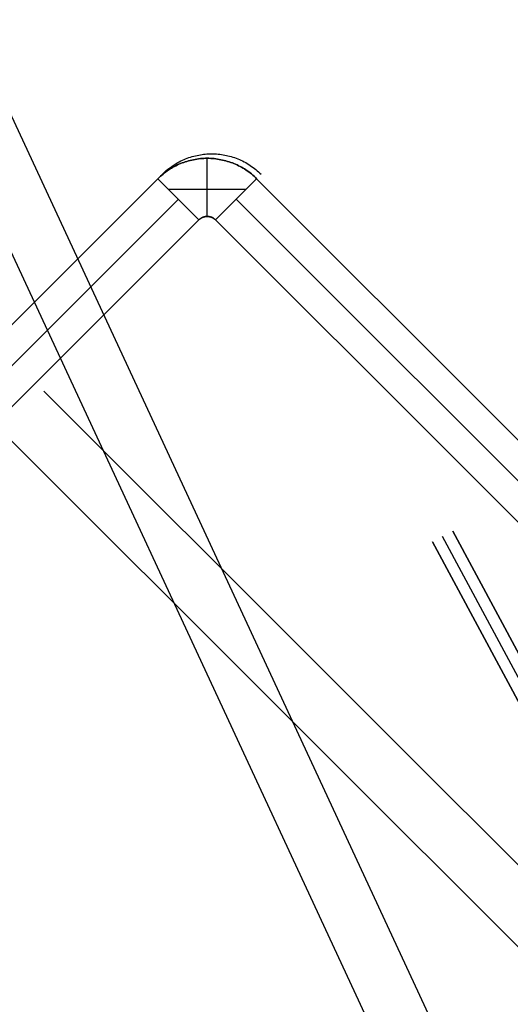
# Model space of a CAD drawing. Header units: millimetres. Extents: x -1690 to 192, y -898 to 54.
# Tile 203 of 256: x 149 to 162, y -847 to -822. Entities that reach past the tile are written whole.
import ezdxf

# ---------------------------------------------------------------- set-up
doc = ezdxf.new("R2010")
doc.units = ezdxf.units.MM
doc.header["$MEASUREMENT"] = 0
doc.layers.add('OVIDIO 186x93x72h', color=7, linetype='Continuous')

msp = doc.modelspace()

# ---------------------------------------------------------------- linework, layer by layer
at = {"layer": 'OVIDIO 186x93x72h', "extrusion": (-0.1089792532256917, 0.2028516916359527, 0.9731262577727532)}
for points in [[(254.7170671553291, 833.7506260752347), (254.7170671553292, 994.4064705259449)], [(254.7170671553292, 994.4064705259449), (254.7170671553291, 833.7506260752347)]]:
    msp.add_lwpolyline(points, dxfattribs=at)
at = {"layer": 'OVIDIO 186x93x72h', "extrusion": (-0.1089792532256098, 0.2028516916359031, 0.9731262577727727)}
msp.add_lwpolyline([(254.4215971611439, 994.4064705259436), (254.421597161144, 833.750626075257)], dxfattribs=at)
at = {"layer": 'OVIDIO 186x93x72h', "extrusion": (-0.1089792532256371, 0.2028516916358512, 0.9731262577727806)}
for points in [[(254.126127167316, 994.4064705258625), (254.1261271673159, 833.7506260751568)], [(254.1261271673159, 833.7506260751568), (254.126127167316, 994.4064705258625)]]:
    msp.add_lwpolyline(points, dxfattribs=at)
at = {"layer": 'OVIDIO 186x93x72h', "extrusion": (-0.02146384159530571, 0.04629577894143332, 0.998697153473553)}
msp.add_lwpolyline([(213.2535406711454, 776.3214126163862), (213.2535406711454, 877.6240422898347)], dxfattribs=at)
at = {"layer": 'OVIDIO 186x93x72h', "extrusion": (-0.02146384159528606, 0.04629577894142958, 0.9986971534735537)}
msp.add_lwpolyline([(211.767610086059, 777.2852112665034), (211.7676100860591, 877.7982468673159)], dxfattribs=at)
at = {"layer": 'OVIDIO 186x93x72h', "extrusion": (-0.2357022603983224, 0.2357022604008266, 0.9428090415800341)}
msp.add_lwpolyline([(479.0156568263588, 902.4715076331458), (479.0156568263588, 797.9311459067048)], dxfattribs=at)
at = {"layer": 'OVIDIO 186x93x72h', "extrusion": (-0.2357022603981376, 0.2357022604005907, 0.9428090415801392)}
msp.add_lwpolyline([(482.9912104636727, 909.9615005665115), (482.9912104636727, 804.5535141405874)], dxfattribs=at)
at = {"layer": 'OVIDIO 186x93x72h', "extrusion": (-0.2357022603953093, 0.2357022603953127, 0.9428090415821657)}
msp.add_lwpolyline([(498.412105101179, 940.7363599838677), (498.412105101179, 831.6585565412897)], dxfattribs=at)
at = {"layer": 'OVIDIO 186x93x72h', "extrusion": (-0.235702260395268, 0.2357022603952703, 0.9428090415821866)}
msp.add_lwpolyline([(497.4634218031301, 831.6585565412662), (497.4634218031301, 940.7363599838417)], dxfattribs=at)
at = {"layer": 'OVIDIO 186x93x72h', "extrusion": (-0.23570226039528, 0.2357022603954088, 0.9428090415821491)}
msp.add_lwpolyline([(500.3094716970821, 831.6585565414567), (500.3094716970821, 940.7363599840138)], dxfattribs=at)
at = {"layer": 'OVIDIO 186x93x72h', "extrusion": (-0.1089886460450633, 0.202866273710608, 0.9731221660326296)}
for points in [[(255.1309952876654, 920.4134645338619), (255.1309952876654, 977.7945908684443)], [(255.1309952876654, 977.7945908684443), (255.1309952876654, 920.4134645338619)]]:
    msp.add_lwpolyline(points, dxfattribs=at)
at = {"layer": 'OVIDIO 186x93x72h', "extrusion": (-0.2357022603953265, 0.2357022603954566, 0.9428090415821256)}
msp.add_lwpolyline([(501.2581549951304, 940.7363599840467), (501.2581549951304, 831.6585565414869)], dxfattribs=at)
at = {"layer": 'OVIDIO 186x93x72h', "extrusion": (-0.1089886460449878, 0.2028662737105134, 0.9731221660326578)}
msp.add_lwpolyline([(255.8439415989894, 920.4134645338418), (255.8439415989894, 977.7945908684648)], dxfattribs=at)
at = {"layer": 'OVIDIO 186x93x72h', "extrusion": (-0.1089855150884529, 0.202861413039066, 0.9731235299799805)}
for points in [[(256.5552075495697, 977.7921250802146), (256.5552075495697, 920.4109987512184)], [(256.5552075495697, 920.4109987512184), (256.5552075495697, 977.7921250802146)]]:
    msp.add_lwpolyline(points, dxfattribs=at)
at = {"layer": 'OVIDIO 186x93x72h', "extrusion": (-0.2028516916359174, 0.1089792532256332, 0.9731262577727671)}
for points in [[(701.611510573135, 553.5976672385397), (701.611510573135, 714.2535116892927)], [(701.611510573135, 714.2535116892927), (701.611510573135, 553.5976672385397)]]:
    msp.add_lwpolyline(points, dxfattribs=at)
at = {"layer": 'OVIDIO 186x93x72h', "extrusion": (-0.2028516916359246, 0.1089792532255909, 0.9731262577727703)}
msp.add_lwpolyline([(701.90698056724, 714.2535116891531), (701.90698056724, 553.5976672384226)], dxfattribs=at)
at = {"layer": 'OVIDIO 186x93x72h', "extrusion": (-0.2028516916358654, 0.1089792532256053, 0.973126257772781)}
for points in [[(702.2024505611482, 553.5976672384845), (702.2024505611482, 714.2535116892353)], [(702.2024505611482, 714.2535116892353), (702.2024505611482, 553.5976672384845)]]:
    msp.add_lwpolyline(points, dxfattribs=at)
at = {"layer": 'OVIDIO 186x93x72h', "extrusion": (0.8812743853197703, 0.2653523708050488, -0.391080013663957)}
msp.add_lwpolyline([(-828.6206839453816, 561.3747063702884), (-872.9335514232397, 618.9297849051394)], dxfattribs=at)
at = {"layer": 'OVIDIO 186x93x72h', "extrusion": (0.9998841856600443, -0.0002316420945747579, 0.01521714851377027)}
msp.add_lwpolyline([(-825.344281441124, -4.968993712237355), (-835.4478665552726, 658.6839113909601)], dxfattribs=at)
at = {"layer": 'OVIDIO 186x93x72h'}
for points in [[(153.7866542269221, -826.8811844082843), (153.7866542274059, -825.3799277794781)], [(152.5137186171, -825.9073349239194), (143.2509055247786, -835.1701480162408)], [(143.2509055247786, -835.1701480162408), (152.5137186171, -825.9073349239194)], [(173.5857864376, -844.4332468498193), (155.0595913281, -825.9070466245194)], [(155.0595913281, -825.9070466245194), (173.5857864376, -844.4332468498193)], [(152.7803384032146, -826.173940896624), (154.7926970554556, -826.1739408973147)], [(153.0440624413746, -826.4376512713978), (143.7812356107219, -835.7004781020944)], [(173.05538466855, -844.9636486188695), (154.5291870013, -826.4374509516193)], [(153.5744065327, -826.9679678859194), (144.311565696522, -836.2308081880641)], [(144.311565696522, -836.2308081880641), (153.5744065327, -826.9679678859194)], [(149.5791922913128, -831.3874456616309), (185.7631818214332, -867.5714351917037)], [(148.51868204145, -832.4479559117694), (184.7100369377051, -868.6393108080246)]]:
    msp.add_lwpolyline(points, dxfattribs=at)
at = {"layer": 'OVIDIO 186x93x72h', "extrusion": (0.9998841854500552, -0.0002316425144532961, 0.01521716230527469)}
for points in [[(-835.975160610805, 658.675881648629), (-825.871980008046, -4.949851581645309)], [(-825.871980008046, -4.949851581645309), (-835.975160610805, 658.675881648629)]]:
    msp.add_lwpolyline(points, dxfattribs=at)
at = {"layer": 'OVIDIO 186x93x72h', "extrusion": (0.9998841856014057, -0.0002316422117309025, 0.0152171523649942)}
for points in [[(-825.8711019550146, -4.988591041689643), (-835.9748658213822, 658.6758876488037)], [(-835.9748658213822, 658.6758876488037), (-825.8711019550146, -4.988591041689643)]]:
    msp.add_lwpolyline(points, dxfattribs=at)
at = {"layer": 'OVIDIO 186x93x72h', "extrusion": (5.440146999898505e-08, -5.439865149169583e-08, 0.9999999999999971)}
for points in [[(152.5137187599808, -825.9073350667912), (153.5744066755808, -826.9679680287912)], [(153.5744066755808, -826.9679680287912), (152.5137187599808, -825.9073350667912)]]:
    msp.add_lwpolyline(points, dxfattribs=at)
at = {"layer": 'OVIDIO 186x93x72h', "extrusion": (-0.0007924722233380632, -0.0007924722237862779, 0.9999993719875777)}
for points in [[(153.9966032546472, -826.9698233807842), (155.057461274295, -825.9089660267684)], [(155.057461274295, -825.9089660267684), (153.9966032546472, -826.9698233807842)]]:
    msp.add_lwpolyline(points, dxfattribs=at)
at = {"layer": 'OVIDIO 186x93x72h', "extrusion": (0.9998841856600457, -0.0002316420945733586, 0.01521714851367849)}
msp.add_lwpolyline([(-826.8444404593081, -4.96996544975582), (-836.9476927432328, 658.6610777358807)], dxfattribs=at)
at = {"layer": 'OVIDIO 186x93x72h', "extrusion": (-0.0002316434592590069, 0.9998841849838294, 0.01521719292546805)}
for points in [[(-153.382818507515, 9.958558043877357), (-143.2796170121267, 673.5842919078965)], [(-143.2796170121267, 673.5842919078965), (-153.382818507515, 9.958558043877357)]]:
    msp.add_lwpolyline(points, dxfattribs=at)
at = {"layer": 'OVIDIO 186x93x72h', "extrusion": (-0.0002316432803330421, 0.9998841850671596, 0.01521718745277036)}
for points in [[(-143.7038252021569, 673.590745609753), (-153.807146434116, 9.956872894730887)], [(-153.807146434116, 9.956872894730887), (-143.7038252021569, 673.590745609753)]]:
    msp.add_lwpolyline(points, dxfattribs=at)
at = {"layer": 'OVIDIO 186x93x72h', "extrusion": (0.0003781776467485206, -0.0003781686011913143, 0.9999998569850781)}
for points in [[(153.9997171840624, -826.9688163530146), (172.5261403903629, -845.4947937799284)], [(172.5261403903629, -845.4947937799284), (153.9997171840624, -826.9688163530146)]]:
    msp.add_lwpolyline(points, dxfattribs=at)
at = {"layer": 'OVIDIO 186x93x72h', "extrusion": (-0.01521891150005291, -0.01521891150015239, 0.9997683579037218)}
msp.add_lwpolyline([(152.4560708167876, -825.886982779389), (152.4885264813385, -825.8553418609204), (152.5218169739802, -825.8244844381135), (152.5559136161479, -825.7944430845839), (152.5907860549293, -825.7652489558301), (152.6264023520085, -825.7369316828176), (152.6627290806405, -825.7095192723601), (152.6997314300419, -825.6830380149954), (152.7373733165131, -825.6575124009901), (152.7756175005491, -825.6329650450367), (152.8144257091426, -825.6094166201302), (152.8537587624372, -825.5868858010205), (152.8935767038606, -825.5653892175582), (152.9338389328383, -825.5449414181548), (152.9745043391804, -825.5255548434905), (153.0155314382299, -825.507239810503), (153.0568785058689, -825.4900045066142), (153.0985037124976, -825.473854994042), (153.1403652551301, -825.4587952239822), (153.1824214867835, -825.4448270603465), (153.2246310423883, -825.4319503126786), (153.2669529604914, -825.4201627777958), (153.3093468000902, -825.40946028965), (153.351772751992, -825.3998367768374), (153.3941917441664, -825.3912843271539), (153.4365655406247, -825.3837932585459), (153.4788568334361, -825.3773521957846), (153.521029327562, -825.3719481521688), (153.5630478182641, -825.3675666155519), (153.6048782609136, -825.364191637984), (153.6464878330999, -825.3618059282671), (153.6878449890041, -825.3603909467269), (153.7289195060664, -825.3599270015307), (153.7699940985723, -825.3604004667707), (153.8113511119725, -825.3618250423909), (153.8529603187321, -825.3642204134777), (153.8947901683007, -825.3676051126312), (153.9368078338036, -825.3719964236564), (153.9789792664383, -825.3774102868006), (154.0212692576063, -825.3838612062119), (154.0636415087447, -825.3913621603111), (154.1060587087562, -825.3999245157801), (154.1484826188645, -825.4095579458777), (154.1908741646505, -825.4202703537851), (154.2331935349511, -825.4320678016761), (154.2754002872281, -825.4449544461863), (154.3174534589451, -825.458932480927), (154.3593116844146, -825.4740020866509), (154.4009333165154, -825.4901613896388), (154.4422765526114, -825.5074064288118), (154.4832995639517, -825.5257311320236), (154.523960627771, -825.5451273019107), (154.5642182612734, -825.5655846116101), (154.6040313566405, -825.5870906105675), (154.6433593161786, -825.6096307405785), (154.6821621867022, -825.6331883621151), (154.7204007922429, -825.6577447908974), (154.758036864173, -825.683279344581), (154.7950331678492, -825.7097693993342), (154.8313536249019, -825.7371904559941), (154.8669634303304, -825.7655162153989), (154.9018291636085, -825.7947186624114), (154.9359188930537, -825.8247681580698), (154.9692022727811, -825.8556335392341), (155.0016506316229, -825.8872822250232)], dxfattribs=at)
at = {"layer": 'OVIDIO 186x93x72h', "extrusion": (0.2760888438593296, 0.1226098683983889, 0.9532794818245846)}
msp.add_lwpolyline([(-825.3900055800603, 399.129452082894), (-825.3900055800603, 397.6294520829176)], dxfattribs=at)
at = {"layer": 'OVIDIO 186x93x72h', "extrusion": (0.8812084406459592, 0.2655070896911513, -0.3911235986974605)}
for points in [[(-887.9286010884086, 629.2408789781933), (-842.3088700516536, 570.0207612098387)], [(-842.3088700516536, 570.0207612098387), (-887.9286010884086, 629.2408789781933)]]:
    msp.add_lwpolyline(points, dxfattribs=at)
at = {"layer": 'OVIDIO 186x93x72h', "extrusion": (0.8812750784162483, 0.2653515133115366, -0.3910790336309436)}
for points in [[(-884.8553101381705, 626.4349192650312), (-842.4714832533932, 571.3852618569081)], [(-842.4714832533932, 571.3852618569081), (-884.8553101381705, 626.4349192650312)]]:
    msp.add_lwpolyline(points, dxfattribs=at)
at = {"layer": 'OVIDIO 186x93x72h', "extrusion": (0.8811853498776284, 0.2655605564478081, -0.391139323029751)}
for points in [[(-842.327116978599, 568.5621732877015), (-888.6473974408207, 628.6804271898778)], [(-888.6473974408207, 628.6804271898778), (-842.327116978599, 568.5621732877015)]]:
    msp.add_lwpolyline(points, dxfattribs=at)
at = {"layer": 'OVIDIO 186x93x72h', "extrusion": (0.8812750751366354, 0.2653515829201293, -0.3910789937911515)}
for points in [[(-842.65061048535, 571.247708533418), (-885.0342656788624, 626.2971226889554)], [(-885.0342656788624, 626.2971226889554), (-842.65061048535, 571.247708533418)]]:
    msp.add_lwpolyline(points, dxfattribs=at)
at = {"layer": 'OVIDIO 186x93x72h', "extrusion": (0.265352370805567, 0.8812743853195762, 0.3910800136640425)}
msp.add_lwpolyline([(-408.0584797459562, 957.3827340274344), (-363.7455611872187, 899.8275891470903)], dxfattribs=at)
at = {"layer": 'OVIDIO 186x93x72h', "extrusion": (0.9998841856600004, -0.0002316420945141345, 0.01521714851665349)}
msp.add_lwpolyline([(-844.7414993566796, -5.258742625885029), (-855.282884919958, 687.1510383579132)], dxfattribs=at)
at = {"layer": 'OVIDIO 186x93x72h'}
for points in [[(155.0595913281, -825.9070466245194, -2.626418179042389), (155.0266077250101, -825.8748416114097, -2.626418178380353), (154.9931714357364, -825.8437353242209, -2.626418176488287), (154.9592791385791, -825.8137157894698, -2.626418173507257), (154.9249275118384, -825.7847710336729, -2.626418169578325), (154.8901132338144, -825.7568890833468, -2.626418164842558), (154.8548329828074, -825.7300579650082, -2.626418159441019), (154.8190834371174, -825.7042657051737, -2.626418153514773), (154.7828612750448, -825.67950033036, -2.626418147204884), (154.7461631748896, -825.6557498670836, -2.626418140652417), (154.7089858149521, -825.6330023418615, -2.626418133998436), (154.6713258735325, -825.6112457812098, -2.626418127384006), (154.6331800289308, -825.5904682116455, -2.62641812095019), (154.5945449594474, -825.5706576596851, -2.626418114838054), (154.5554173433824, -825.5518021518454, -2.626418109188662), (154.515793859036, -825.5338897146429, -2.626418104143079), (154.4756711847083, -825.5169083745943, -2.626418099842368), (154.435051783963, -825.500850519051, -2.62641809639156), (154.3939612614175, -825.4857259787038, -2.626418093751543), (154.3524310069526, -825.4715489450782, -2.62641809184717), (154.3104924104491, -825.4583336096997, -2.626418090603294), (154.2681768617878, -825.446094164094, -2.626418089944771), (154.2255157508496, -825.4348447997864, -2.626418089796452), (154.1825404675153, -825.4245997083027, -2.626418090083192), (154.1392824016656, -825.4153730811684, -2.626418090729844), (154.0957729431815, -825.4071791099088, -2.626418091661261), (154.0520434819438, -825.4000319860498, -2.626418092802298), (154.0081254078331, -825.3939459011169, -2.626418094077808), (153.9640501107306, -825.3889350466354, -2.626418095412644), (153.9198489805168, -825.385013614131, -2.626418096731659), (153.8755534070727, -825.3821957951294, -2.626418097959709), (153.831194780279, -825.3804957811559, -2.626418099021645), (153.7868044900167, -825.3799277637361, -2.626418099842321), (153.7424139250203, -825.3805012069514, -2.626418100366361), (153.6980544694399, -825.3822066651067, -2.626418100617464), (153.6537575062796, -825.3850299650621, -2.626418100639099), (153.6095544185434, -825.3889569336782, -2.626418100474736), (153.5654765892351, -825.3939733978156, -2.626418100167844), (153.5215554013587, -825.4000651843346, -2.626418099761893), (153.4778222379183, -825.4072181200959, -2.62641809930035), (153.4343084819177, -825.4154180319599, -2.626418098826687), (153.391045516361, -825.4246507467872, -2.626418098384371), (153.3480647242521, -825.4349020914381, -2.626418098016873), (153.305397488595, -825.446157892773, -2.62641809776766), (153.2630751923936, -825.4584039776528, -2.626418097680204), (153.221129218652, -825.4716261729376, -2.626418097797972), (153.179590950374, -825.485810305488, -2.626418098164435), (153.1384917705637, -825.5009422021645, -2.626418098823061), (153.097863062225, -825.5170076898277, -2.626418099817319), (153.057730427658, -825.5339969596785, -2.626418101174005), (153.0180963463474, -825.5519176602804, -2.626418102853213), (152.9789575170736, -825.570781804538, -2.626418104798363), (152.9403106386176, -825.5906014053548, -2.626418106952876), (152.90215240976, -825.6113884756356, -2.626418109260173), (152.8644795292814, -825.6331550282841, -2.626418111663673), (152.8272886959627, -825.6559130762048, -2.626418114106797), (152.7905766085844, -825.6796746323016, -2.626418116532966), (152.7543399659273, -825.7044517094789, -2.626418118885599), (152.7185754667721, -825.7302563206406, -2.626418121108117), (152.6832798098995, -825.7571004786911, -2.626418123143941), (152.6484496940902, -825.7849961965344, -2.626418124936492), (152.6140818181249, -825.8139554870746, -2.626418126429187), (152.5801728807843, -825.8439903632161, -2.626418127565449), (152.5467195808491, -825.8751128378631, -2.626418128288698), (152.5137186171, -825.9073349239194, -2.626418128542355)], [(152.5137186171, -825.9073349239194, -2.626418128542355), (152.5467195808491, -825.8751128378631, -2.626418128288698), (152.5801728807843, -825.8439903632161, -2.626418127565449), (152.6140818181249, -825.8139554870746, -2.626418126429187), (152.6484496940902, -825.7849961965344, -2.626418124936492), (152.6832798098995, -825.7571004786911, -2.626418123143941), (152.7185754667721, -825.7302563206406, -2.626418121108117), (152.7543399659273, -825.7044517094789, -2.626418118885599), (152.7905766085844, -825.6796746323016, -2.626418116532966), (152.8272886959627, -825.6559130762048, -2.626418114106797), (152.8644795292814, -825.6331550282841, -2.626418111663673), (152.90215240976, -825.6113884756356, -2.626418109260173), (152.9403106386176, -825.5906014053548, -2.626418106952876), (152.9789575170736, -825.570781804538, -2.626418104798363), (153.0180963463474, -825.5519176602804, -2.626418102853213), (153.057730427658, -825.5339969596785, -2.626418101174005), (153.097863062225, -825.5170076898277, -2.626418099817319), (153.1384917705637, -825.5009422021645, -2.626418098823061), (153.179590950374, -825.485810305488, -2.626418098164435), (153.221129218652, -825.4716261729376, -2.626418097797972), (153.2630751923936, -825.4584039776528, -2.626418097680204), (153.305397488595, -825.446157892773, -2.62641809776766), (153.3480647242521, -825.4349020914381, -2.626418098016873), (153.391045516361, -825.4246507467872, -2.626418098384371), (153.4343084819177, -825.4154180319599, -2.626418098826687), (153.4778222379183, -825.4072181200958, -2.62641809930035), (153.5215554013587, -825.4000651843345, -2.626418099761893), (153.5654765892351, -825.3939733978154, -2.626418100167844), (153.6095544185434, -825.388956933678, -2.626418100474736), (153.6537575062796, -825.3850299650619, -2.626418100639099), (153.6980544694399, -825.3822066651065, -2.626418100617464), (153.7424139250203, -825.3805012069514, -2.626418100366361), (153.7868044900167, -825.379927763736, -2.626418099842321), (153.831194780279, -825.3804957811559, -2.626418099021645), (153.8755534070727, -825.3821957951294, -2.626418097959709), (153.9198489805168, -825.385013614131, -2.626418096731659), (153.9640501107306, -825.3889350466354, -2.626418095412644), (154.0081254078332, -825.3939459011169, -2.626418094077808), (154.0520434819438, -825.4000319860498, -2.626418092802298), (154.0957729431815, -825.4071791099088, -2.626418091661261), (154.1392824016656, -825.4153730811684, -2.626418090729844), (154.1825404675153, -825.4245997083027, -2.626418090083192), (154.2255157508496, -825.4348447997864, -2.626418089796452), (154.2681768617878, -825.446094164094, -2.626418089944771), (154.3104924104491, -825.4583336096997, -2.626418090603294), (154.3524310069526, -825.4715489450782, -2.62641809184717), (154.3939612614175, -825.4857259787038, -2.626418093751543), (154.4350517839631, -825.500850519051, -2.62641809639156), (154.4756711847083, -825.5169083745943, -2.626418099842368), (154.515793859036, -825.5338897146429, -2.626418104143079), (154.5554173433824, -825.5518021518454, -2.626418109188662), (154.5945449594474, -825.5706576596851, -2.626418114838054), (154.6331800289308, -825.5904682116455, -2.62641812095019), (154.6713258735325, -825.6112457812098, -2.626418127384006), (154.7089858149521, -825.6330023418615, -2.626418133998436), (154.7461631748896, -825.6557498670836, -2.626418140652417), (154.7828612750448, -825.67950033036, -2.626418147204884), (154.8190834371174, -825.7042657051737, -2.626418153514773), (154.8548329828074, -825.7300579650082, -2.626418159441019), (154.8901132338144, -825.7568890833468, -2.626418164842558), (154.9249275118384, -825.7847710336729, -2.626418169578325), (154.9592791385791, -825.8137157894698, -2.626418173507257), (154.9931714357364, -825.8437353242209, -2.626418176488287), (155.0266077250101, -825.8748416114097, -2.626418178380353), (155.0595913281, -825.9070466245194, -2.626418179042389)], [(153.5744065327, -826.9679678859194, -2.626418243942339), (153.5818725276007, -826.9607177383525, -2.626419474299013), (153.5894369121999, -826.9538017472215, -2.62642283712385), (153.5971035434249, -826.9472173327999, -2.62642784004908), (153.6048762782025, -826.9409619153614, -2.626433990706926), (153.61275897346, -826.9350329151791, -2.626440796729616), (153.6207554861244, -826.9294277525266, -2.626447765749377), (153.6288696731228, -826.9241438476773, -2.626454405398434), (153.6371053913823, -826.9191786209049, -2.626460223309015), (153.6412700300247, -826.9168147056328, -2.626462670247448), (153.64546649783, -826.9145294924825, -2.626464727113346), (153.6496952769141, -826.9123226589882, -2.626466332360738), (153.6539568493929, -826.9101938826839, -2.626467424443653), (153.6582516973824, -826.9081428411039, -2.626467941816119), (153.6625803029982, -826.9061692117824, -2.626467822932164), (153.6669431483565, -826.9042726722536, -2.626467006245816), (153.671340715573, -826.9024529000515, -2.626465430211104), (153.6757734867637, -826.9007095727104, -2.626463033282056), (153.6802419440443, -826.8990423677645, -2.626459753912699), (153.6892878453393, -826.8959350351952, -2.626450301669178), (153.6984822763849, -826.8931283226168, -2.626436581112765), (153.7078290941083, -826.8906196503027, -2.626418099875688), (153.7173282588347, -826.8884068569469, -2.626394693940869), (153.7269641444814, -826.8864894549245, -2.626367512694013), (153.736717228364, -826.8848673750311, -2.626338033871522), (153.7465679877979, -826.8835405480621, -2.626307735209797), (153.7564969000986, -826.8825089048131, -2.626278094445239), (153.7664844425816, -826.8817723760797, -2.626250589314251), (153.7765110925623, -826.8813308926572, -2.626226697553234), (153.7865573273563, -826.8811843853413, -2.626207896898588), (153.7966036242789, -826.8813327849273, -2.626195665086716), (153.8066304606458, -826.881776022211, -2.626191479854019), (153.8166183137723, -826.8825140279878, -2.626196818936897), (153.826547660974, -826.8835467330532, -2.626213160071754), (153.8363989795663, -826.8848740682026, -2.62624198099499), (153.8461527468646, -826.8864959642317, -2.626284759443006), (153.8557894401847, -826.888412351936, -2.626342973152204), (153.8652895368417, -826.8906231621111, -2.626418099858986), (153.8746374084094, -826.8931287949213, -2.626510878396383), (153.8838330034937, -826.895931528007, -2.626619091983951), (153.8928801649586, -826.8990341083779, -2.626739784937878), (153.8973492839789, -826.9006986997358, -2.626803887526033), (153.9017827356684, -826.9024392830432, -2.626870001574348), (153.9061810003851, -826.9042562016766, -2.626937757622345), (153.910544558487, -826.9061497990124, -2.627006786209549), (153.9148738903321, -826.9081204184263, -2.627076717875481), (153.9191694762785, -826.9101684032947, -2.627147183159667), (153.923431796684, -826.9122940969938, -2.627217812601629), (153.9276613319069, -826.9144978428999, -2.627288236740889), (153.931858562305, -826.9167799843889, -2.627358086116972), (153.9360239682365, -826.9191408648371, -2.627426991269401), (153.9401580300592, -826.9215808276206, -2.627494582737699), (153.9442612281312, -826.9241002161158, -2.62756049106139), (153.952376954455, -826.9293786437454, -2.627685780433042), (153.9603749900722, -826.9349788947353, -2.627799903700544), (153.9682591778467, -826.940903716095, -2.627899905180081), (153.9760333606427, -826.9471558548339, -2.627982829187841), (153.9837013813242, -826.9537380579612, -2.628045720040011), (153.9912670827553, -826.9606530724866, -2.628085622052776), (153.9987343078, -826.9679036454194, -2.628099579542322)], [(153.9987343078, -826.9679036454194, -2.628099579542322), (153.9912670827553, -826.9606530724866, -2.628085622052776), (153.9837013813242, -826.9537380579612, -2.628045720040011), (153.9760333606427, -826.9471558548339, -2.627982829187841), (153.9682591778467, -826.940903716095, -2.627899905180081), (153.9603749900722, -826.9349788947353, -2.627799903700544), (153.952376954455, -826.9293786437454, -2.627685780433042), (153.9442612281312, -826.9241002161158, -2.62756049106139), (153.9401580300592, -826.9215808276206, -2.627494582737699), (153.9360239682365, -826.9191408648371, -2.627426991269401), (153.931858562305, -826.9167799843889, -2.627358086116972), (153.9276613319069, -826.9144978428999, -2.627288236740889), (153.923431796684, -826.9122940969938, -2.627217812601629), (153.9191694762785, -826.9101684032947, -2.627147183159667), (153.9148738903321, -826.9081204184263, -2.627076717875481), (153.910544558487, -826.9061497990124, -2.627006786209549), (153.9061810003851, -826.9042562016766, -2.626937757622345), (153.9017827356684, -826.9024392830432, -2.626870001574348), (153.8973492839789, -826.9006986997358, -2.626803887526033), (153.8928801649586, -826.8990341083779, -2.626739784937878), (153.8838330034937, -826.895931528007, -2.626619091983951), (153.8746374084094, -826.8931287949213, -2.626510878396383), (153.8652895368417, -826.8906231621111, -2.626418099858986), (153.8557894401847, -826.888412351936, -2.626342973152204), (153.8461527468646, -826.8864959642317, -2.626284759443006), (153.8363989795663, -826.8848740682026, -2.62624198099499), (153.826547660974, -826.8835467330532, -2.626213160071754), (153.8166183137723, -826.8825140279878, -2.626196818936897), (153.8066304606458, -826.881776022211, -2.626191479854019), (153.7966036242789, -826.8813327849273, -2.626195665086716), (153.7865573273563, -826.8811843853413, -2.626207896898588), (153.7765110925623, -826.8813308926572, -2.626226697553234), (153.7664844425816, -826.8817723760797, -2.626250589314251), (153.7564969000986, -826.8825089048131, -2.626278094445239), (153.7465679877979, -826.8835405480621, -2.626307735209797), (153.736717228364, -826.8848673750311, -2.626338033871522), (153.7269641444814, -826.8864894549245, -2.626367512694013), (153.7173282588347, -826.8884068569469, -2.626394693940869), (153.7078290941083, -826.8906196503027, -2.626418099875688), (153.6984822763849, -826.8931283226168, -2.626436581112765), (153.6892878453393, -826.8959350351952, -2.626450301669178), (153.6802419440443, -826.8990423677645, -2.626459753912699), (153.6757734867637, -826.9007095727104, -2.626463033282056), (153.671340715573, -826.9024529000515, -2.626465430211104), (153.6669431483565, -826.9042726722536, -2.626467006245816), (153.6625803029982, -826.9061692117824, -2.626467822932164), (153.6582516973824, -826.9081428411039, -2.626467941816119), (153.6539568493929, -826.9101938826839, -2.626467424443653), (153.6496952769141, -826.9123226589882, -2.626466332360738), (153.64546649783, -826.9145294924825, -2.626464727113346), (153.6412700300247, -826.9168147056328, -2.626462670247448), (153.6371053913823, -826.9191786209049, -2.626460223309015), (153.6288696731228, -826.9241438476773, -2.626454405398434), (153.6207554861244, -826.9294277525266, -2.626447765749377), (153.61275897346, -826.9350329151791, -2.626440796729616), (153.6048762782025, -826.9409619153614, -2.626433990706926), (153.5971035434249, -826.9472173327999, -2.62642784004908), (153.5894369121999, -826.9538017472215, -2.62642283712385), (153.5818725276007, -826.9607177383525, -2.626419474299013), (153.5744065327, -826.9679678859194, -2.626418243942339)]]:
    msp.add_polyline3d(points, dxfattribs=at)

doc.saveas('drawing.dxf')
